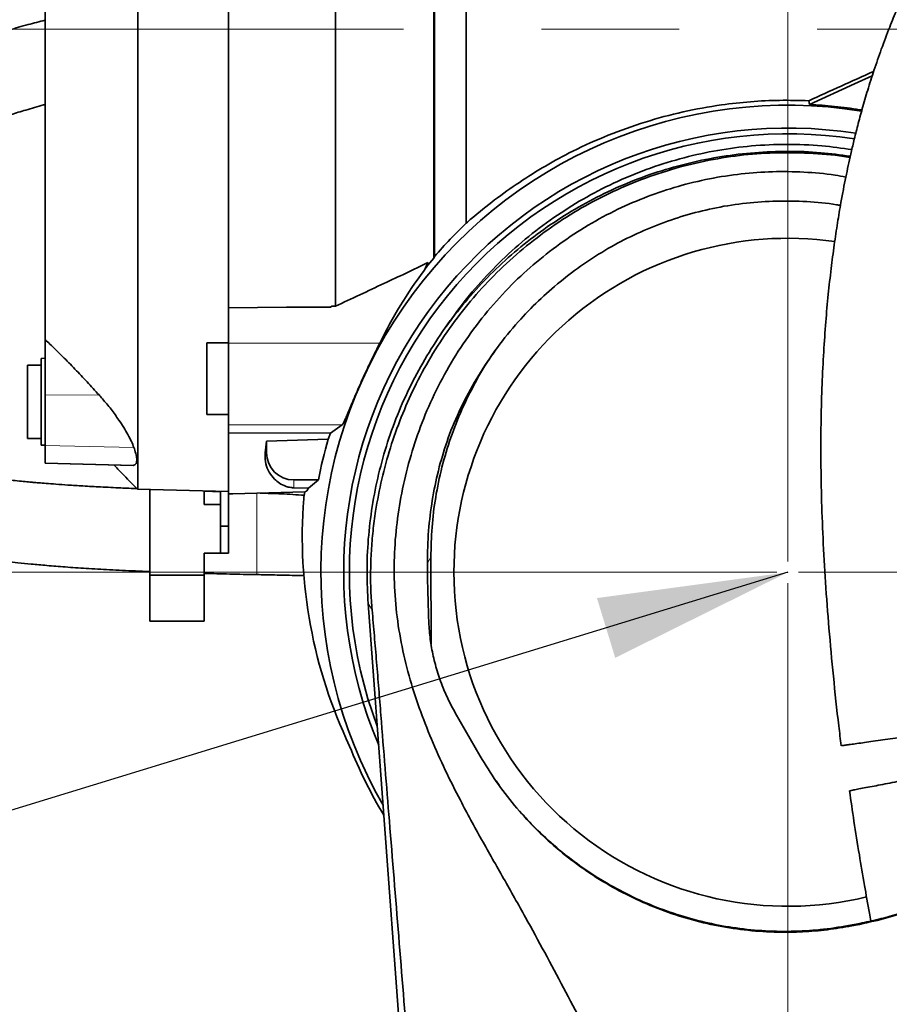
# Model space of a CAD drawing. Header units: millimetres. Extents: x 0 to 12118, y 0 to 8400.
# Tile 92 of 127: x 6842 to 7162, y 5110 to 5472. Entities that reach past the tile are written whole.
import ezdxf

# ---------------------------------------------------------------- set-up
doc = ezdxf.new("R2010")
doc.units = ezdxf.units.MM
doc.header["$LTSCALE"] = 20
doc.header["$PDSIZE"] = -1
doc.linetypes.add('CENTERX2', pattern=[20.32, 12.7, -2.54, 2.54, -2.54])
doc.styles.add('SLDTEXTSTYLE0', font='TXT', dxfattribs={"width": 0.605})
doc.dimstyles.new('SLDDIMSTYLE0', dxfattribs={"dimtxt": 70, "dimasz": 70, "dimexe": 0, "dimexo": 0.0625, "dimgap": 17.5, "dimtad": 1, "dimdec": 0, "dimrnd": 1e-09, "dimzin": 12, "dimdsep": 46, "dimtxsty": 'SLDTEXTSTYLE0', "dimsah": 1, "dimcen": 0.09, "dimadec": 0, "dimazin": 3, "dimtfac": 1, "dimtofl": 0, "dimtmove": 0, "dimatfit": 3, "dimfxl": 1, "dimfrac": 2, "dimtolj": 1, "dimtzin": 12, "dimarcsym": 0})
doc.dimstyles.new('SLDDIMSTYLE1', dxfattribs={"dimtxt": 70, "dimasz": 70, "dimexe": 0, "dimexo": 0.0625, "dimgap": 17.5, "dimtad": 1, "dimdec": 1, "dimrnd": 1e-09, "dimzin": 12, "dimdsep": 46, "dimtxsty": 'SLDTEXTSTYLE0', "dimsah": 1, "dimcen": 0.09, "dimadec": 0, "dimazin": 3, "dimtfac": 1, "dimtmove": 0, "dimatfit": 0, "dimfxl": 1, "dimfrac": 2, "dimtolj": 1, "dimtzin": 12, "dimarcsym": 0})
doc.dimstyles.new('SLDDIMSTYLE2', dxfattribs={"dimtxt": 70, "dimasz": 70, "dimexe": 0, "dimexo": 0.0625, "dimgap": 17.5, "dimtad": 1, "dimdec": 1, "dimrnd": 1e-09, "dimzin": 12, "dimdsep": 46, "dimtxsty": 'SLDTEXTSTYLE0', "dimsah": 1, "dimcen": 0.09, "dimadec": 0, "dimazin": 3, "dimtfac": 1, "dimtofl": 0, "dimtmove": 0, "dimatfit": 3, "dimfxl": 1, "dimfrac": 2, "dimtolj": 1, "dimtzin": 12, "dimarcsym": 0})
doc.dimstyles.new('SLDDIMSTYLE4', dxfattribs={"dimtxt": 0.18, "dimasz": 70, "dimexe": 0, "dimexo": 0.0625, "dimgap": 0, "dimtad": 0, "dimtih": 1, "dimtoh": 1, "dimdec": 0, "dimrnd": 1e-09, "dimzin": 0, "dimdsep": 46, "dimtxsty": 'Standard', "dimsah": 1, "dimcen": 0.09, "dimadec": 0, "dimazin": 0, "dimtfac": 70, "dimtdec": 0, "dimtofl": 0, "dimtmove": 0, "dimatfit": 3, "dimfxl": 1, "dimfrac": 2, "dimtolj": 1, "dimtzin": 0, "dimarcsym": 0})

# ---------------------------------------------------------------- blocks, each defined once
blk = doc.blocks.new('_D')
at = {"color": 7, "linetype": 'Continuous', "lineweight": 0}
for p, q in [((6723.48, 5364.59), (6723.48, 6112.55)), ((8467.36, 5571.87), (8467.36, 6112.55)), ((6723.48, 6082.55), (8467.36, 6082.55))]:
    blk.add_line(p, q, dxfattribs=at)
at = {"color": 7, "linetype": 'Continuous', "lineweight": 18}
for points in [[(6723.48, 6082.55), (6793.48, 6072.55), (6793.48, 6092.55)], [(8467.36, 6082.55), (8397.36, 6092.55), (8397.36, 6072.55)]]:
    blk.add_solid(points, dxfattribs=at)
at = {"color": 7, "linetype": 'Continuous', "lineweight": 18, "insert": (7560.71, 6172.78), "char_height": 70, "attachment_point": 1, "style": 'SLDTEXTSTYLE0'}
blk.add_mtext('*)', dxfattribs=at)
blk = doc.blocks.new('_D_2')
at = {"color": 7, "linetype": 'Continuous', "lineweight": 0}
for p, q in [((7124.86, 5272.87), (7124.86, 5832.55)), ((8267.36, 5472.87), (8267.36, 5832.55)), ((7124.86, 5802.55), (8267.36, 5802.55))]:
    blk.add_line(p, q, dxfattribs=at)
at = {"color": 7, "linetype": 'Continuous', "lineweight": 18}
for points in [[(7124.86, 5802.55), (7194.86, 5792.55), (7194.86, 5812.55)], [(8267.36, 5802.55), (8197.36, 5812.55), (8197.36, 5792.55)]]:
    blk.add_solid(points, dxfattribs=at)
at = {"color": 7, "linetype": 'Continuous', "lineweight": 18, "insert": (7661.4, 5892.78), "char_height": 70, "attachment_point": 1, "style": 'SLDTEXTSTYLE0'}
blk.add_mtext('*)', dxfattribs=at)
blk = doc.blocks.new('_D_4')
at = {"color": 7, "linetype": 'Continuous', "lineweight": 0}
for p, q in [((7120.86, 5268.87), (5543.93, 5268.87)), ((5573.93, 4143.87), (5573.93, 5268.87)), ((7120.86, 4143.87), (5543.93, 4143.87))]:
    blk.add_line(p, q, dxfattribs=at)
at = {"color": 7, "linetype": 'Continuous', "lineweight": 18}
for points in [[(5573.93, 5268.87), (5563.93, 5198.87), (5583.93, 5198.87)], [(5573.93, 4143.87), (5583.93, 4213.87), (5563.93, 4213.87)]]:
    blk.add_solid(points, dxfattribs=at)
at = {"color": 7, "linetype": 'Continuous', "lineweight": 18, "insert": (5483.69, 4671.66), "char_height": 70, "attachment_point": 1, "rotation": 90, "style": 'SLDTEXTSTYLE0'}
blk.add_mtext('*)', dxfattribs=at)
blk = doc.blocks.new('_D_5')
at = {"color": 7, "linetype": 'Continuous', "lineweight": 0}
for p, q in [((5573.93, 5468.87), (5573.93, 5588.87)), ((6725.3, 5468.87), (5543.93, 5468.87)), ((5573.93, 5268.87), (5573.93, 5468.87)), ((7120.86, 5268.87), (5543.93, 5268.87)), ((5573.93, 5268.87), (5573.93, 5148.87))]:
    blk.add_line(p, q, dxfattribs=at)
at = {"color": 7, "linetype": 'Continuous', "lineweight": 18}
for points in [[(5573.93, 5468.87), (5583.93, 5538.87), (5563.93, 5538.87)], [(5573.93, 5268.87), (5563.93, 5198.87), (5583.93, 5198.87)]]:
    blk.add_solid(points, dxfattribs=at)
at = {"color": 7, "linetype": 'Continuous', "lineweight": 18, "insert": (5483.69, 5288.66), "char_height": 70, "attachment_point": 1, "rotation": 90, "style": 'SLDTEXTSTYLE0'}
blk.add_mtext('200', dxfattribs=at)
blk = doc.blocks.new('_D_7')
at = {"color": 7, "linetype": 'Continuous', "lineweight": 0}
for p, q in [((7124.86, 5264.87), (7124.86, 4315.34)), ((7157.86, 5009.87), (7157.86, 4315.34)), ((7124.86, 4345.34), (7004.86, 4345.34)), ((7124.86, 4345.34), (7157.86, 4345.34)), ((7157.86, 4345.34), (7596.42, 4345.34))]:
    blk.add_line(p, q, dxfattribs=at)
at = {"color": 7, "linetype": 'Continuous', "lineweight": 18}
for points in [[(7124.86, 4345.34), (7054.86, 4355.34), (7054.86, 4335.34)], [(7157.86, 4345.34), (7227.86, 4335.34), (7227.86, 4355.34)]]:
    blk.add_solid(points, dxfattribs=at)
at = {"color": 7, "linetype": 'Continuous', "lineweight": 18, "insert": (7489.47, 4435.57), "char_height": 70, "attachment_point": 1, "style": 'SLDTEXTSTYLE0'}
blk.add_mtext('33', dxfattribs=at)
blk = doc.blocks.new('_D_8')
at = {"color": 7, "linetype": 'Continuous', "lineweight": 0}
for p, q in [((7128.86, 5268.87), (7996.47, 5268.87)), ((7966.47, 5268.87), (7966.47, 5013.87)), ((7161.86, 5013.87), (7996.47, 5013.87))]:
    blk.add_line(p, q, dxfattribs=at)
at = {"color": 7, "linetype": 'Continuous', "lineweight": 18}
for points in [[(7966.47, 5268.87), (7956.47, 5198.87), (7976.47, 5198.87)], [(7966.47, 5013.87), (7976.47, 5083.87), (7956.47, 5083.87)]]:
    blk.add_solid(points, dxfattribs=at)
at = {"color": 7, "linetype": 'Continuous', "lineweight": 18, "insert": (7876.23, 5061.16), "char_height": 70, "attachment_point": 1, "rotation": 90, "style": 'SLDTEXTSTYLE0'}
blk.add_mtext('255', dxfattribs=at)
blk = doc.blocks.new('_D_9')
at = {"color": 7, "linetype": 'Continuous', "lineweight": 0}
for p, q in [((7124.86, 5264.87), (7124.86, 4578.99)), ((7237.86, 4744.87), (7237.86, 4578.99)), ((7124.86, 4608.99), (7004.86, 4608.99)), ((7124.86, 4608.99), (7237.86, 4608.99)), ((7237.86, 4608.99), (7631.19, 4608.99))]:
    blk.add_line(p, q, dxfattribs=at)
at = {"color": 7, "linetype": 'Continuous', "lineweight": 18}
for points in [[(7124.86, 4608.99), (7054.86, 4618.99), (7054.86, 4598.99)], [(7237.86, 4608.99), (7307.86, 4598.99), (7307.86, 4618.99)]]:
    blk.add_solid(points, dxfattribs=at)
at = {"color": 7, "linetype": 'Continuous', "lineweight": 18, "insert": (7470.77, 4699.23), "char_height": 70, "attachment_point": 1, "style": 'SLDTEXTSTYLE0'}
blk.add_mtext('113', dxfattribs=at)
blk = doc.blocks.new('_D_11')
at = {"color": 7, "linetype": 'Continuous', "lineweight": 0}
for p, q in [((6914.86, 5640.02), (5403.93, 5640.02)), ((5433.93, 5640.02), (5433.93, 3363.87)), ((6445.27, 3363.87), (5403.93, 3363.87))]:
    blk.add_line(p, q, dxfattribs=at)
at = {"color": 7, "linetype": 'Continuous', "lineweight": 18}
for points in [[(5433.93, 5640.02), (5423.93, 5570.02), (5443.93, 5570.02)], [(5433.93, 3363.87), (5443.93, 3433.87), (5423.93, 3433.87)]]:
    blk.add_solid(points, dxfattribs=at)
at = {"color": 7, "linetype": 'Continuous', "lineweight": 18, "insert": (5343.69, 4467.24), "char_height": 70, "attachment_point": 1, "rotation": 90, "style": 'SLDTEXTSTYLE0'}
blk.add_mtext('*)', dxfattribs=at)

msp = doc.modelspace()

# ---------------------------------------------------------------- linework, layer by layer
at = {"color": 7, "linetype": 'Continuous', "lineweight": 35}
for p, q in [((6918.857394, 5640.016033), (6918.857394, 5366.199175)), ((6994.749025, 5576.953908), (6994.749025, 5385.20706)), ((7006.357394, 5397.407305), (7006.357394, 5577.691935)), ((7132.567373, 5442.521003), (7132.826103, 5441.184043)), ((6992.261043, 5381.959114), (6994.531961, 5384.593326)), ((6994.749025, 5385.20706), (6994.531961, 5384.593326)), ((6991.003254, 5380.124588), (6992.290762, 5383.010751)), ((6992.290762, 5383.010751), (6992.261047, 5381.959251)), ((6918.857394, 5366.199175), (6940.155184, 5366.558199)), ((6956.403958, 5366.558199), (6940.155184, 5366.558199)), ((6956.928189, 5366.840949), (6956.403958, 5366.558199)), ((6956.928189, 5366.840949), (6958.228833, 5366.862875)), ((6918.857394, 5353.193532), (6918.857394, 5366.199175)), ((7000.541913, 5361.543859), (6997.954062, 5357.851977)), ((6851.257394, 5334.117526), (6851.257394, 5354.546238)), ((6918.857394, 5353.322814), (6910.857394, 5353.322814)), ((6910.857394, 5340.170777), (6910.857394, 5353.322814)), ((6918.857394, 5353.193532), (6918.857394, 5323.194075)), ((6849.757394, 5345.175654), (6844.757394, 5345.175654)), ((6844.757394, 5331.675654), (6844.757394, 5345.175654)), ((6851.257394, 5347.675654), (6849.757394, 5347.636375)), ((6849.757394, 5347.636375), (6849.757394, 5315.714933)), ((6910.857394, 5327.01874), (6910.857394, 5340.170777)), ((6851.257394, 5315.515272), (6851.257394, 5334.117526)), ((6844.757394, 5318.175654), (6844.757394, 5331.675654)), ((6910.857394, 5327.01874), (6918.857394, 5327.01874)), ((6918.857394, 5323.194075), (6918.857394, 5320.172351)), ((6960.716441, 5323.194075), (6956.428843, 5320.056313)), ((6918.857394, 5320.172351), (6956.428843, 5320.056313)), ((6918.857394, 5320.172351), (6918.857394, 5297.725521)), ((6955.561465, 5317.872807), (6956.428843, 5320.056313)), ((6844.757394, 5318.175654), (6849.757394, 5318.175654)), ((6849.757394, 5315.714933), (6851.257394, 5315.675654)), ((6851.257394, 5309.11652), (6851.257394, 5315.515272)), ((6932.857394, 5317.203053), (6932.857394, 5312.870777)), ((6851.257394, 5309.087685), (6851.257394, 5309.11652)), ((6851.257394, 5309.087685), (6883.681044, 5308.238641)), ((6883.681485, 5308.255482), (6883.968727, 5308.26112)), ((6942.857394, 5302.870777), (6951.922983, 5302.870777)), ((6948.348162, 5299.899961), (6951.922983, 5302.870777)), ((6885.361148, 5299.497907), (6918.857394, 5298.620777)), ((6889.857394, 5295.870777), (6889.857394, 5299.380169)), ((6909.857394, 5293.870777), (6909.857394, 5298.85645)), ((6915.857394, 5298.491963), (6909.858693, 5298.691842)), ((6915.857394, 5298.699335), (6915.857394, 5285.870777)), ((6920.441035, 5297.76699), (6918.857394, 5297.725521)), ((6918.857394, 5297.725521), (6918.857394, 5285.870777)), ((6920.441035, 5297.76699), (6946.940731, 5298.460909)), ((6948.348162, 5299.899961), (6942.857394, 5299.992724)), ((6889.857394, 5295.870777), (6889.857394, 5273.870777)), ((6909.857394, 5293.870777), (6915.857394, 5293.870777)), ((6918.857394, 5285.870777), (6915.857394, 5285.870777)), ((6915.857394, 5285.870777), (6915.857394, 5275.870777)), ((6918.857394, 5285.870777), (6918.857394, 5275.870777)), ((6909.857394, 5267.870777), (6909.857394, 5275.870777)), ((6909.857394, 5275.870777), (6915.857394, 5275.870777)), ((6918.857394, 5275.870777), (6915.857394, 5275.870777)), ((6889.857394, 5267.870777), (6889.857394, 5273.870777)), ((6993.38738, 5274.397905), (6993.492769, 5242.395328)), ((6909.857394, 5267.870777), (6889.857394, 5267.870777)), ((6889.857394, 5267.870777), (6889.857394, 5250.870777)), ((6909.857394, 5267.870777), (6909.857394, 5250.870777)), ((7025.590214, 4511.425214), (6970.281662, 5257.410279)), ((6889.857394, 5250.870777), (6909.857394, 5250.870777)), ((7002.380176, 5217.09131), (7011.579995, 5201.138618)), ((7018.487289, 5190.534617), (7017.428371, 5192.025058)), ((7148.472643, 5138.675996), (7151.322037, 5139.228406)), ((7151.405066, 5139.559806), (7148.555672, 5139.007396))]:
    msp.add_line(p, q, dxfattribs=at)
at = {"color": 7, "linetype": 'CENTERX2', "lineweight": 18}
msp.add_line((6729.298699, 5468.870777), (8480.237368, 5468.870777), dxfattribs=at)
at = {"color": 8, "linetype": 'Continuous', "lineweight": 18}
for p, q in [((6918.857394, 5353.193532), (6974.520049, 5353.193532)), ((6851.257394, 5334.117526), (6871.147256, 5334.16292)), ((6918.857394, 5323.194075), (6960.716441, 5323.194075)), ((6851.257394, 5315.515272), (6883.968242, 5314.831164)), ((6932.38697, 5312.870777), (6932.857394, 5312.870777)), ((6851.257394, 5309.11652), (6883.968727, 5308.26112)), ((6942.857394, 5299.992724), (6942.857394, 5302.870777)), ((6992.164952, 5272.261299), (6993.38738, 5274.397905)), ((6971.731059, 5254.988456), (6970.281662, 5257.410279)), ((7148.472643, 5138.675996), (7148.555672, 5139.007396)), ((7151.322037, 5139.228406), (7151.405066, 5139.559806))]:
    msp.add_line(p, q, dxfattribs=at)
at = {"color": 7, "linetype": 'Continuous', "lineweight": 35, "flags": 128}
for points in [[(7132.826103, 5441.184043), (7149.436115, 5448.687853), (7155.969143, 5451.639242)], [(6932.857394, 5317.203053), (6936.690436, 5317.316081), (6955.561465, 5317.872807)]]:
    msp.add_lwpolyline(points, dxfattribs=at)
at = {"color": 7, "linetype": 'Continuous', "lineweight": 18}
msp.add_circle((7061.196355, 5374.114646), 354.174091, dxfattribs=at)
at = {"color": 7, "linetype": 'Continuous', "lineweight": 35}
for centre, radius, start, end in [((7124.857394, 5268.870777), 172, 80.90030304, 209.92891027), ((7124.857394, 5268.870777), 163.591911, 81.19341044, 202.89205289), ((7124.857394, 5268.870777), 161.5, 81.26152696, 200.55105449), ((7124.857394, 5268.870777), 123, 81.91451788, 180), ((7124.857394, 5268.870777), 176.24503, 163.85712457, 168.87715334), ((6942.857394, 5312.870777), 10, 180, 270), ((7124.857394, 5268.870777), 180.359041, 170.55721736, 171.39037764), ((7124.857394, 5268.870777), 123, 180, 283.64612181), ((7124.857394, 5268.870777), 173.624641, 201.62999636, 211.02186249)]:
    msp.add_arc(centre, radius, start, end, dxfattribs=at)
for centre, major_axis, ratio, start_param, end_param in [((7174.621433, 5468.870777), (280.223229, 127.355127), 0.0216838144, 4.5518993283, 4.6378102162), ((7178.317157, 5259.017267), (220.357166, -40.615435), 0.970125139, 2.728920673, 2.7391027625), ((7124.857394, 5279.348497), (0, 167.758509), 0.9980476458, 0.9263934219, 1.1149899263), ((6928.731093, 5468.870777), (0, 170.886543), 0.0524078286, 3.5620891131, 3.6204225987), ((7124.857394, 5282.142955), (0, 179.343122), 0.9972579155, 1.4941763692, 2.0162443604)]:
    msp.add_ellipse(centre, major_axis=major_axis, ratio=ratio, start_param=start_param, end_param=end_param, dxfattribs=at)
for points, knots in [([(6958.228833, 5366.862875), (6958.232162, 5370.203525), (6958.238821, 5376.884825), (6958.245017, 5387.609056), (6958.253438, 5398.811566), (6958.26035, 5410.96402), (6958.2636, 5423.960757), (6958.268965, 5437.891099), (6958.270827, 5452.178679), (6958.27064, 5466.586476), (6958.271564, 5480.872176), (6958.26828, 5495.07448), (6958.265972, 5509.226139), (6958.261755, 5523.087077), (6958.25384, 5536.429591), (6958.247942, 5549.303484), (6958.237538, 5561.724452), (6958.225808, 5573.476124), (6958.21461, 5584.370945), (6958.198924, 5594.464456), (6958.184608, 5603.753749), (6958.16731, 5612.071125), (6958.147058, 5619.29039), (6958.128554, 5625.465994), (6958.104234, 5630.577312), (6958.081353, 5634.132857), (6958.062429, 5636.462317), (6958.042734, 5637.906575), (6958.022224, 5638.815201), (6958.00932, 5638.928988), (6958.00293, 5638.985333)], [0, 0, 0, 0, 0.0327552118, 0.0655104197, 0.0989799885, 0.1324495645, 0.1700210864, 0.2075926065, 0.2462557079, 0.2849187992, 0.3224892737, 0.3600597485, 0.3987216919, 0.4373836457, 0.4749550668, 0.512526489, 0.5511894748, 0.5898524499, 0.6274229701, 0.6649934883, 0.7036554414, 0.7423174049, 0.7798895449, 0.8174616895, 0.8561254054, 0.8947891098, 0.9210377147, 0.9472863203, 0.9738974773, 1, 1, 1, 1]), ([(6885.230623, 5638.105621), (6885.233514, 5638.118173), (6885.241234, 5638.151695), (6885.251794, 5636.912064), (6885.267713, 5634.486023), (6885.279806, 5630.794968), (6885.29472, 5625.969707), (6885.307537, 5620.037003), (6885.320023, 5613.077062), (6885.333751, 5605.002195), (6885.344181, 5595.984913), (6885.357566, 5586.087467), (6885.36701, 5575.418283), (6885.378742, 5563.859222), (6885.388396, 5551.66969), (6885.397446, 5538.922586), (6885.407327, 5525.747263), (6885.414097, 5512.007077), (6885.423531, 5498.019451), (6885.429225, 5483.859652), (6885.436732, 5469.663287), (6885.442525, 5455.290823), (6885.447552, 5441.081926), (6885.453542, 5427.105852), (6885.456407, 5413.489174), (6885.461965, 5400.104999), (6885.464027, 5387.276985), (6885.467781, 5375.060492), (6885.470146, 5363.558779), (6885.471555, 5352.672003), (6885.474422, 5342.671059), (6885.474082, 5333.613131), (6885.476465, 5325.519488), (6885.475747, 5318.353247), (6885.476947, 5312.29268), (6885.476181, 5307.384163), (6885.479203, 5303.617444), (6885.457191, 5300.968284), (6885.413813, 5299.810981), (6885.382923, 5299.46606), (6885.365114, 5299.518795), (6885.361941, 5299.52819)], [0, 0, 0, 0, 0.0157860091, 0.0421561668, 0.0689025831, 0.0958401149, 0.1231703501, 0.149540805, 0.1762875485, 0.2032253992, 0.2305559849, 0.256926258, 0.2836728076, 0.310610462, 0.3379408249, 0.3643111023, 0.3910576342, 0.4179952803, 0.4453256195, 0.4716963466, 0.498443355, 0.525381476, 0.5527123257, 0.5790831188, 0.6058302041, 0.6327683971, 0.6600993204, 0.6864699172, 0.7132167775, 0.7401547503, 0.7674854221, 0.7938563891, 0.8204104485, 0.8475419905, 0.874873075, 0.90124424, 0.9277985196, 0.9549307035, 0.9822627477, 0.9968397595, 1, 1, 1, 1]), ([(7323.21285, 5634.674914), (7322.393804, 5634.587626), (7320.289168, 5634.363329), (7317.091525, 5633.732335), (7313.793677, 5632.941532), (7310.904782, 5632.111033), (7307.376584, 5630.96419), (7303.170947, 5629.377505), (7297.868331, 5627.06701), (7292.040869, 5624.178484), (7285.858129, 5620.738032), (7280.248805, 5617.302933), (7275.491091, 5614.176403), (7271.725049, 5611.572659), (7268.579625, 5609.307505), (7265.819035, 5607.256945), (7262.995992, 5605.100757), (7259.698431, 5602.501651), (7256.104854, 5599.565493), (7252.26949, 5596.315534), (7248.266444, 5592.798459), (7244.030113, 5588.929755), (7239.717164, 5584.833037), (7235.471744, 5580.642744), (7230.560271, 5575.61093), (7225.045079, 5569.692923), (7218.997156, 5562.834696), (7212.617312, 5555.19691), (7205.885475, 5546.621319), (7198.753579, 5536.851493), (7191.766425, 5526.51772), (7186.342716, 5517.806626), (7182.467043, 5511.182378), (7180.172228, 5507.123748), (7178.172364, 5503.471555), (7176.512462, 5500.353059), (7175.178582, 5497.785667), (7174.033953, 5495.538584), (7172.843071, 5493.15777), (7171.382489, 5490.17056), (7169.563433, 5486.3342), (7167.414875, 5481.620902), (7164.974201, 5475.997478), (7162.211487, 5469.238183), (7159.368435, 5461.734484), (7156.671775, 5453.954104), (7154.346245, 5446.634221), (7152.360045, 5439.840588), (7150.67254, 5433.598262), (7149.270158, 5428.016496), (7148.11145, 5423.089558), (7147.12806, 5418.654613), (7146.219016, 5414.3171), (7145.325076, 5409.789784), (7144.29028, 5404.191755), (7143.142435, 5397.398152), (7141.926108, 5389.28197), (7140.780658, 5380.491216), (7139.734764, 5371.019777), (7138.811735, 5360.810322), (7138.037717, 5349.774976), (7137.449332, 5337.827969), (7137.092422, 5324.950209), (7137.012032, 5311.171881), (7137.247222, 5296.538367), (7137.821675, 5281.101578), (7138.745284, 5264.896176), (7140.016293, 5247.957302), (7141.656372, 5230.328428), (7143.172006, 5215.935629), (7144.247413, 5207.419476), (7144.554567, 5204.987122)], [0, 0, 0, 0, 0.0071120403, 0.0182752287, 0.0278490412, 0.0362723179, 0.044532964, 0.0603258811, 0.0762798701, 0.0966069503, 0.1181496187, 0.1387858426, 0.1535888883, 0.1669146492, 0.1776601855, 0.1861046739, 0.1956448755, 0.2071309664, 0.220590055, 0.233300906, 0.2474019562, 0.26271514, 0.2780062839, 0.2930287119, 0.3077649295, 0.330306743, 0.3520540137, 0.3729682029, 0.3996667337, 0.4260318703, 0.452549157, 0.4791286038, 0.4891956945, 0.4986389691, 0.5067543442, 0.5135652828, 0.5190929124, 0.523355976, 0.5279225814, 0.5341639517, 0.5420528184, 0.5515550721, 0.5626303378, 0.5752260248, 0.590368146, 0.6043919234, 0.6171828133, 0.6287972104, 0.639283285, 0.6486791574, 0.6565660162, 0.6635301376, 0.6703322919, 0.6775957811, 0.6853200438, 0.6970868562, 0.7097950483, 0.723458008, 0.7380930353, 0.753722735, 0.7706170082, 0.7889536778, 0.8087443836, 0.8299966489, 0.852712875, 0.8769037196, 0.9025823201, 0.9297270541, 0.9582684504, 0.988080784, 1, 1, 1, 1]), ([(6851.257394, 5602.151245), (6851.257394, 5601.412415), (6851.257394, 5599.933435), (6851.257394, 5596.533038), (6851.257394, 5592.31756), (6851.257394, 5587.235262), (6851.257394, 5581.31444), (6851.257394, 5574.526081), (6851.257394, 5566.975609), (6851.257394, 5558.798688), (6851.257394, 5549.9945), (6851.257394, 5540.52288), (6851.257394, 5530.536974), (6851.257394, 5520.211173), (6851.257394, 5509.5337), (6851.257394, 5498.460557), (6851.257394, 5487.17104), (6851.257394, 5475.855871), (6851.257394, 5464.488176), (6851.257394, 5453.041731), (6851.257394, 5441.713179), (6851.257394, 5430.690559), (6851.257394, 5419.936043), (6851.257394, 5409.429257), (6851.257394, 5399.34675), (6851.257394, 5389.851349), (6851.257394, 5380.902925), (6851.257394, 5372.495342), (6851.257394, 5365.353548), (6851.257394, 5359.368431), (6851.257394, 5356.153635), (6851.257394, 5354.546238)], [0, 0, 0, 0, 0.0350252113, 0.0701129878, 0.1051380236, 0.1396719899, 0.1742059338, 0.2097425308, 0.2452794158, 0.2798335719, 0.3143877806, 0.3499471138, 0.3855061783, 0.4200284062, 0.4545505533, 0.4900743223, 0.5255983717, 0.5601539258, 0.5947095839, 0.6302705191, 0.6658312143, 0.7003523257, 0.7348733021, 0.770395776, 0.8059184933, 0.840475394, 0.8750324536, 0.9105949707, 0.9461573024, 0.9730786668, 1, 1, 1, 1]), ([(6994.531961, 5384.593326), (6994.531947, 5387.737511), (6994.531918, 5394.036044), (6994.531914, 5404.11564), (6994.531931, 5414.566576), (6994.531978, 5425.225764), (6994.532019, 5436.013077), (6994.53203, 5446.861236), (6994.532021, 5457.838345), (6994.531984, 5469.213967), (6994.531941, 5480.93732), (6994.531921, 5492.931192), (6994.531923, 5504.756546), (6994.531967, 5516.316364), (6994.532016, 5527.531477), (6994.53203, 5538.344384), (6994.532021, 5548.670737), (6994.531977, 5558.426641), (6994.53193, 5567.533989), (6994.531917, 5575.955057), (6994.531924, 5583.623198), (6994.531978, 5590.206185), (6994.531994, 5595.738064), (6994.531952, 5600.394005), (6994.531967, 5602.88028), (6994.531975, 5604.122552)], [0, 0, 0, 0, 0.0429496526, 0.0860381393, 0.1291266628, 0.1720763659, 0.2133552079, 0.254756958, 0.2961586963, 0.3374375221, 0.3825741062, 0.4278719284, 0.4731696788, 0.5183061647, 0.5634480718, 0.6087509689, 0.6540538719, 0.699195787, 0.7443852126, 0.789736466, 0.8350877, 0.8802770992, 0.9201664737, 0.9601110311, 1, 1, 1, 1]), ([(6851.257397, 5472.201401), (6849.171254, 5471.655787), (6844.702977, 5470.487144), (6838.235928, 5468.644727), (6832.128728, 5466.810381), (6827.001593, 5465.183543), (6822.759832, 5463.775869), (6819.331654, 5462.594355), (6816.859104, 5461.715163), (6815.167503, 5461.10104), (6813.869223, 5460.623858), (6812.240722, 5460.017003), (6809.759005, 5459.073231), (6806.371634, 5457.743137), (6802.260692, 5456.056154), (6797.816536, 5454.137896), (6793.19175, 5452.028947), (6788.407666, 5449.713403), (6782.846839, 5446.842438), (6776.558044, 5443.314258), (6769.889935, 5439.156485), (6763.752064, 5434.882382), (6758.402921, 5430.732082), (6754.044945, 5426.980505), (6750.460256, 5423.599077), (6747.291845, 5420.357958), (6744.087033, 5416.775336), (6740.859523, 5412.768365), (6737.846525, 5408.554925), (6735.217531, 5404.397049), (6732.924121, 5400.290778), (6730.852928, 5396.057953), (6728.944026, 5391.51357), (6727.300694, 5386.810137), (6726.024304, 5382.283976), (6725.115552, 5378.235087), (6724.465319, 5374.559546), (6723.989769, 5371.012007), (6723.65821, 5367.387064), (6723.471884, 5363.549713), (6723.459075, 5359.274644), (6723.689018, 5354.634465), (6724.22201, 5349.625632), (6725.066424, 5344.589344), (6726.216858, 5339.672782), (6727.55289, 5335.210016), (6728.994015, 5331.224096), (6730.510739, 5327.626981), (6732.123865, 5324.274335), (6733.900668, 5320.998216), (6735.938633, 5317.661568), (6738.34758, 5314.175451), (6741.242432, 5310.509645), (6744.665235, 5306.762658), (6748.421883, 5303.214611), (6752.367651, 5299.959404), (6756.220775, 5297.153324), (6759.954492, 5294.726274), (6763.424502, 5292.682171), (6766.742238, 5290.89679), (6770.00252, 5289.283411), (6773.144799, 5287.848521), (6776.275065, 5286.522612), (6779.434441, 5285.277069), (6782.950466, 5283.990745), (6786.409062, 5282.825605), (6789.844702, 5281.751886), (6793.147164, 5280.787353), (6796.799815, 5279.79834), (6800.645922, 5278.841033), (6804.194959, 5278.031675), (6807.067621, 5277.423339), (6809.126523, 5277.009945), (6810.802572, 5276.686236), (6812.411097, 5276.386127), (6814.19486, 5276.065909), (6816.169009, 5275.726179), (6819.7043, 5275.144503), (6824.737465, 5274.388882), (6830.048159, 5273.683075), (6834.222673, 5273.171561), (6837.550223, 5272.784744), (6841.519204, 5272.352265), (6846.393422, 5271.862587), (6852.198398, 5271.336971), (6858.944501, 5270.799393), (6866.633057, 5270.27226), (6875.254905, 5269.77859), (6883.102314, 5269.396396), (6888.073745, 5269.204202), (6889.856062, 5269.135298)], [0, 0, 0, 0, 0.01480092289, 0.031701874, 0.04632211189, 0.05883645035, 0.06894958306, 0.07735432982, 0.08407202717, 0.08724783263, 0.08991696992, 0.09373310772, 0.09938412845, 0.10848073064, 0.1192336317, 0.13062074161, 0.14263057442, 0.15525364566, 0.16848236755, 0.18748912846, 0.20737587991, 0.22599453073, 0.2428767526, 0.25806341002, 0.26944442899, 0.280348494, 0.29265997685, 0.30650492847, 0.32044197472, 0.33349431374, 0.34569532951, 0.35824749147, 0.37170310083, 0.38598798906, 0.39923021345, 0.41068467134, 0.42060646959, 0.43058171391, 0.44083770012, 0.4513713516, 0.46318283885, 0.47719764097, 0.49096462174, 0.5062793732, 0.52106550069, 0.53435318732, 0.54621167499, 0.55722120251, 0.56749772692, 0.57763849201, 0.58853095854, 0.60019707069, 0.61301207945, 0.62704206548, 0.64169529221, 0.65497670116, 0.66856875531, 0.68019057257, 0.69073216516, 0.70062422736, 0.70988202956, 0.71916172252, 0.72738316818, 0.73599461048, 0.74505729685, 0.75571611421, 0.76345385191, 0.77199355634, 0.7813380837, 0.79149187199, 0.8012062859, 0.80803038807, 0.81292292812, 0.81648420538, 0.8203916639, 0.8247445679, 0.82954321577, 0.83478705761, 0.85041094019, 0.86577385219, 0.87263067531, 0.87991762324, 0.88920588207, 0.90058843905, 0.91404430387, 0.92954959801, 0.94707501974, 0.96658237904, 0.98801939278, 1, 1, 1, 1]), ([(7132.567373, 5442.521003), (7128.996356, 5442.614361), (7121.850847, 5442.801168), (7111.138054, 5442.253011), (7099.240035, 5440.972682), (7086.223929, 5438.582076), (7072.244687, 5434.820349), (7058.648296, 5429.972234), (7046.406477, 5424.471385), (7035.517633, 5418.567117), (7025.889304, 5412.543251), (7016.789111, 5406.060325), (7010.38977, 5400.922917), (7007.034827, 5397.997922), (7006.357394, 5397.407305)], [0, 0, 0, 0, 0.0766983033, 0.1534712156, 0.230168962, 0.3336586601, 0.4375449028, 0.5413950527, 0.6448353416, 0.7282436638, 0.8119343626, 0.8955748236, 0.9789143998, 1, 1, 1, 1]), ([(6885.199468, 5299.667824), (6883.177135, 5299.755766), (6878.673643, 5299.951603), (6872.013595, 5300.279267), (6865.513832, 5300.637011), (6860.017277, 5300.979059), (6855.491579, 5301.292844), (6851.899194, 5301.56581), (6849.116536, 5301.793943), (6846.972583, 5301.980387), (6844.879915, 5302.170973), (6842.398865, 5302.410112), (6839.278403, 5302.735353), (6835.348587, 5303.184616), (6830.73036, 5303.779347), (6825.56446, 5304.542012), (6820.561723, 5305.383038), (6816.052169, 5306.229361), (6812.124966, 5307.03635), (6808.391818, 5307.868583), (6804.449769, 5308.827357), (6800.18123, 5309.977195), (6795.740265, 5311.319639), (6790.517669, 5313.112), (6784.92734, 5315.36942), (6779.347567, 5318.102904), (6774.486322, 5320.97252), (6770.54635, 5323.795676), (6767.368424, 5326.531657), (6764.778315, 5329.171897), (6762.558934, 5331.871979), (6760.587981, 5334.75491), (6758.887768, 5337.764475), (6757.396585, 5340.981804), (6756.106983, 5344.425738), (6755.003893, 5348.236966), (6754.17711, 5352.230239), (6753.676448, 5356.100441), (6753.455709, 5359.738461), (6753.462177, 5363.085768), (6753.654572, 5366.248144), (6753.991996, 5369.178763), (6754.498574, 5372.182387), (6755.200054, 5375.259598), (6756.172212, 5378.545443), (6757.421288, 5381.919718), (6759.024715, 5385.455651), (6760.989841, 5389.063027), (6763.250186, 5392.567339), (6765.784548, 5395.946663), (6768.405391, 5399.00657), (6771.085453, 5401.802101), (6773.818769, 5404.398705), (6776.930375, 5407.104185), (6780.466207, 5409.89953), (6784.557363, 5412.839312), (6789.096551, 5415.80711), (6794.083345, 5418.767952), (6799.246838, 5421.567034), (6804.351762, 5424.115666), (6809.120975, 5426.325519), (6813.514306, 5428.23666), (6817.35596, 5429.820754), (6820.609357, 5431.101691), (6822.991328, 5432.007389), (6824.628519, 5432.616067), (6825.924433, 5433.090791), (6827.751619, 5433.750478), (6830.466601, 5434.706415), (6834.269182, 5435.994857), (6838.910385, 5437.499771), (6844.468354, 5439.198306), (6848.679706, 5440.443715), (6851.067309, 5441.088676), (6851.257397, 5441.140024)], [0, 0, 0, 0, 0.0167800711, 0.0373671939, 0.0554922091, 0.0711009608, 0.0834647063, 0.0935720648, 0.1014270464, 0.1070391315, 0.1118210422, 0.1193943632, 0.1284413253, 0.1388819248, 0.153672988, 0.1689524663, 0.1846090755, 0.1985124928, 0.2099495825, 0.2207718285, 0.2333792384, 0.2474385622, 0.2623115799, 0.2779297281, 0.3017805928, 0.3236838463, 0.3438178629, 0.3638362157, 0.3799598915, 0.3957726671, 0.4112930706, 0.426466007, 0.4425306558, 0.4576032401, 0.4741329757, 0.4916693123, 0.5100970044, 0.5274846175, 0.5425999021, 0.5576941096, 0.5709286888, 0.5834339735, 0.595472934, 0.6095447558, 0.6231941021, 0.6381216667, 0.6535978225, 0.6696385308, 0.6861677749, 0.7012374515, 0.7165479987, 0.7295860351, 0.7416864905, 0.7546381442, 0.7702704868, 0.7854528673, 0.8027143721, 0.8212233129, 0.839096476, 0.8562262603, 0.8725550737, 0.8858705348, 0.8984927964, 0.9089433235, 0.9163361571, 0.9206247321, 0.9240730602, 0.9282585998, 0.9373822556, 0.9488416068, 0.9626996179, 0.979098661, 0.9983359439, 1, 1, 1, 1]), ([(7152.163675, 5439.035284), (7151.887279, 5439.088493), (7148.570887, 5439.726932), (7142.120893, 5440.51673), (7135.927386, 5440.961388), (7132.826103, 5441.184043)], [0, 0, 0, 0, 0.0434222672, 0.5210115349, 1, 1, 1, 1]), ([(7000.637609, 5361.479402), (7001.327335, 5362.522342), (7004.370322, 5367.12366), (7010.659743, 5374.64873), (7019.524758, 5384.056457), (7029.328575, 5392.697928), (7039.790267, 5400.460704), (7050.737586, 5407.220476), (7062.173121, 5413.035706), (7074.184058, 5417.892486), (7086.537717, 5421.687162), (7099.012803, 5424.386212), (7111.634615, 5426.051575), (7124.471679, 5426.616175), (7136.837013, 5426.191538), (7144.789006, 5425.055739), (7148.462034, 5424.531113)], [0, 0, 0, 0, 0.0221347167, 0.0976555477, 0.1731742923, 0.2509316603, 0.328690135, 0.4035868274, 0.4784820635, 0.5555905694, 0.6327005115, 0.7070246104, 0.7813482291, 0.8578429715, 0.9343376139, 1, 1, 1, 1]), ([(6970.285218, 5257.410542), (6970.08258, 5261.229681), (6969.664903, 5269.10167), (6970.191218, 5281.04448), (6971.614826, 5293.140552), (6973.995187, 5305.089063), (6977.295201, 5316.815533), (6981.506498, 5328.247151), (6986.611961, 5339.308299), (6992.569597, 5349.934606), (6999.337683, 5360.064027), (7006.875048, 5369.634887), (7015.140312, 5378.585007), (7024.090278, 5386.850563), (7033.661084, 5394.388269), (7043.790543, 5401.156732), (7054.416984, 5407.114723), (7065.478389, 5412.220666), (7076.910375, 5416.431968), (7088.637454, 5419.733644), (7100.586025, 5422.109163), (7112.684474, 5423.55184), (7124.855303, 5424.017888), (7136.634441, 5423.615075), (7144.27831, 5422.584825), (7147.900193, 5422.096663)], [0, 0, 0, 0, 0.0413419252, 0.0852137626, 0.1290837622, 0.1729503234, 0.21680946, 0.2606597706, 0.3044998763, 0.3483287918, 0.3921459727, 0.4359486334, 0.4797367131, 0.5235103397, 0.5672702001, 0.6110174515, 0.6547510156, 0.698472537, 0.7421838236, 0.7858870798, 0.829584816, 0.8732771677, 0.9169668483, 0.9606565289, 1, 1, 1, 1]), ([(6971.731059, 5254.988456), (6971.554792, 5257.352516), (6971.201387, 5262.092333), (6971.136024, 5269.417198), (6971.400476, 5276.768931), (6972.017925, 5284.107323), (6973.188313, 5292.918802), (6975.197823, 5303.173619), (6978.34385, 5314.739345), (6982.331385, 5326.0279), (6987.254851, 5337.187177), (6993.182206, 5348.128278), (7000.105441, 5358.762273), (7007.862918, 5368.807822), (7016.503335, 5378.284897), (7026.029007, 5387.093245), (7036.389202, 5395.169675), (7047.39291, 5402.347788), (7058.911948, 5408.525993), (7070.880107, 5413.649479), (7083.201627, 5417.734778), (7095.823829, 5420.77455), (7108.596185, 5422.715427), (7121.448612, 5423.55901), (7134.27082, 5423.195859), (7143.090866, 5422.518014), (7147.543641, 5421.660236), (7147.79277, 5421.612245)], [0, 0, 0, 0, 0.0260793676, 0.0522877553, 0.0787005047, 0.105183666, 0.131494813, 0.1743672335, 0.2173930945, 0.2604525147, 0.3033708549, 0.3487729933, 0.3943265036, 0.4398778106, 0.4852769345, 0.5322384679, 0.5793713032, 0.6264990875, 0.6734537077, 0.7198359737, 0.7663873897, 0.8129365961, 0.8593158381, 0.9051892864, 0.9512284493, 0.9972712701, 1, 1, 1, 1]), ([(7069.951052, 5063.922717), (7065.284237, 5072.554397), (7055.950396, 5089.818147), (7042.277556, 5115.882159), (7030.419627, 5138.015682), (7020.192192, 5156.11194), (7012.046741, 5170.410832), (7004.802602, 5183.676433), (6998.6267, 5195.98846), (6993.51978, 5207.324343), (6989.005786, 5218.899677), (6985.172381, 5230.782758), (6982.266209, 5243.013594), (6980.425869, 5255.540046), (6979.67526, 5268.185974), (6980.09849, 5280.840704), (6981.656395, 5293.415445), (6984.222942, 5305.852647), (6987.812337, 5318.059346), (6992.456246, 5330.076025), (6998.233485, 5341.796628), (7005.141178, 5353.120047), (7013.046371, 5363.811193), (7021.693693, 5373.531476), (7030.987789, 5382.234968), (7040.789271, 5389.944774), (7051.231939, 5396.797905), (7062.04974, 5402.614954), (7073.155039, 5407.373166), (7084.439531, 5411.127283), (7095.998351, 5413.933923), (7107.627684, 5415.735557), (7119.254491, 5416.54211), (7130.788658, 5416.335239), (7139.825023, 5415.627219), (7144.923355, 5414.672366), (7146.249697, 5414.423959)], [0, 0, 0, 0, 0.062167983, 0.1243387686, 0.1865058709, 0.2212515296, 0.2559976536, 0.2907371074, 0.3169941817, 0.3432815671, 0.3695455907, 0.395770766, 0.4224517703, 0.4492309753, 0.4759989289, 0.5026645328, 0.5293013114, 0.5560267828, 0.5827484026, 0.6093799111, 0.6369319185, 0.6645971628, 0.6922581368, 0.719804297, 0.7454741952, 0.7712454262, 0.7970125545, 0.8226768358, 0.8470488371, 0.8715127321, 0.895975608, 0.9203462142, 0.9440521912, 0.9678421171, 0.9916340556, 1, 1, 1, 1]), ([(7144.275912, 5403.967466), (7143.808944, 5404.059885), (7139.727993, 5404.867552), (7131.844917, 5405.462367), (7120.732814, 5405.729275), (7109.612757, 5404.963305), (7098.735232, 5403.303591), (7088.166131, 5400.735576), (7077.955521, 5397.351287), (7068.055894, 5393.156276), (7058.54494, 5388.181049), (7049.489376, 5382.43899), (7040.923393, 5375.991734), (7032.904814, 5368.90202), (7025.120012, 5360.839408), (7017.729669, 5351.732851), (7010.905902, 5341.567751), (7004.932846, 5330.898043), (7001.777976, 5323.424849), (7000.203613, 5319.695529)], [0, 0, 0, 0, 0.0079117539, 0.0691426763, 0.1306081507, 0.1920703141, 0.2532967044, 0.3123822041, 0.371678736, 0.4309795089, 0.4900708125, 0.5492160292, 0.6085591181, 0.6679103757, 0.7270667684, 0.7951560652, 0.8635164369, 0.9318911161, 1, 1, 1, 1]), ([(6994.749025, 5385.20706), (6996.641698, 5387.331425), (7000.439212, 5391.593814), (7004.380457, 5395.465339), (7006.357394, 5397.407305)], [0, 0, 0, 0, 0.4983977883, 1, 1, 1, 1]), ([(6958.228833, 5366.862875), (6964.18796, 5369.647214), (6972.873188, 5373.705296), (6984.277243, 5379.045577), (6989.619383, 5381.688925), (6992.290762, 5383.010751)], [0, 0, 0, 0, 0.5221826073, 0.7610637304, 1, 1, 1, 1]), ([(6871.147256, 5334.16292), (6869.685458, 5335.767848), (6866.761521, 5338.978078), (6862.28255, 5343.71129), (6857.715161, 5348.364734), (6854.025033, 5351.963787), (6851.846044, 5353.996976), (6851.257394, 5354.546238)], [0, 0, 0, 0, 0.2286287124, 0.4573105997, 0.6862145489, 0.9152315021, 1, 1, 1, 1]), ([(6974.520049, 5353.193532), (6974.180384, 5352.502931), (6973.500844, 5351.121305), (6972.286803, 5348.659886), (6970.999696, 5346.005469), (6969.634189, 5343.130725), (6968.233095, 5340.094541), (6966.829105, 5336.964673), (6965.497532, 5333.904772), (6964.286825, 5331.061261), (6963.230895, 5328.548937), (6962.355036, 5326.476792), (6961.65924, 5324.892298), (6961.062149, 5323.630505), (6960.841591, 5323.352068), (6960.716441, 5323.194075)], [0, 0, 0, 0, 0.0741138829, 0.148273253, 0.2221466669, 0.2960336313, 0.3753113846, 0.4545781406, 0.5345566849, 0.6145055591, 0.6904088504, 0.7662833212, 0.8368682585, 0.9074347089, 1, 1, 1, 1]), ([(6993.38738, 5274.397905), (6993.46433, 5278.086802), (6993.618228, 5285.464603), (6995.022842, 5296.565459), (6997.317347, 5307.618402), (7000.566171, 5318.429528), (7004.659799, 5328.835196), (7009.660956, 5338.821128), (7013.952895, 5346.230465), (7016.845804, 5350.127177), (7017.476859, 5350.977201)], [0, 0, 0, 0, 0.13563429, 0.271268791, 0.4108482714, 0.5504280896, 0.6859821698, 0.8215363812, 0.9610701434, 1, 1, 1, 1]), ([(6883.968242, 5314.831164), (6883.681486, 5315.554494), (6883.107703, 5317.001842), (6881.807091, 5319.528587), (6880.251318, 5322.188573), (6878.204533, 5325.334095), (6875.597386, 5328.909596), (6873.087587, 5331.988365), (6871.56422, 5333.695623), (6871.147256, 5334.16292)], [0, 0, 0, 0, 0.135005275, 0.2701386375, 0.4042102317, 0.538381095, 0.7324583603, 0.9267705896, 1, 1, 1, 1]), ([(7000.203613, 5319.695529), (6999.026185, 5316.146145), (6996.669426, 5309.041639), (6994.254607, 5298.096648), (6992.606496, 5286.855009), (6992.013664, 5275.345373), (6992.193257, 5263.662076), (6992.432205, 5255.874066), (6992.55169, 5251.979722)], [0, 0, 0, 0, 0.1626547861, 0.3255724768, 0.4882385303, 0.6586121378, 0.8292912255, 1, 1, 1, 1]), ([(6883.968727, 5308.26112), (6884.244581, 5308.384234), (6884.804132, 5308.633961), (6885.098368, 5309.774606), (6884.966648, 5311.484489), (6884.51265, 5313.270819), (6884.087173, 5314.490292), (6883.968242, 5314.831164)], [0, 0, 0, 0, 0.2243117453, 0.4549999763, 0.6793764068, 0.9103779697, 1, 1, 1, 1]), ([(6942.857394, 5299.992724), (6942.717851, 5299.99733), (6942.310247, 5300.010783), (6941.570673, 5300.101932), (6940.765865, 5300.270584), (6939.296792, 5300.755271), (6937.525997, 5301.648226), (6935.579878, 5303.330644), (6933.725925, 5305.635047), (6932.454855, 5308.720197), (6932.220924, 5311.278969), (6932.372596, 5312.732971), (6932.38697, 5312.870777)], [0, 0, 0, 0, 0.0090774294, 0.0265149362, 0.0633899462, 0.1005152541, 0.2462928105, 0.3923463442, 0.5881564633, 0.7842781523, 0.9795545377, 1, 1, 1, 1]), ([(6876.578879, 5308.424618), (6877.550563, 5307.405694), (6880.410535, 5304.406678), (6883.382978, 5301.464182), (6885.345526, 5299.521407)], [0, 0, 0, 0, 0.3397527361, 1, 1, 1, 1]), ([(6946.748173, 5297.23933), (6943.931531, 5297.429891), (6938.536558, 5297.794889), (6933.110933, 5297.954556), (6930.517953, 5298.030863)], [0, 0, 0, 0, 0.5220863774, 1, 1, 1, 1]), ([(6946.942231, 5298.460948), (6947.100899, 5298.501279), (6947.505157, 5298.604036), (6948.029575, 5299.410207), (6948.348162, 5299.899961)], [0, 0, 0, 0, 0.3924936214, 1, 1, 1, 1]), ([(6909.856732, 5268.466536), (6913.00142, 5268.380253), (6919.46812, 5268.202822), (6925.931028, 5268.082383), (6929.251092, 5268.020512)], [0, 0, 0, 0, 0.4862895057, 1, 1, 1, 1]), ([(6929.25092, 5268.012633), (6931.440558, 5267.972158), (6936.08875, 5267.886239), (6941.89944, 5267.758406), (6945.519044, 5267.664843), (6946.683945, 5267.634732)], [0, 0, 0, 0, 0.3765551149, 0.7993561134, 1, 1, 1, 1]), ([(7029.505567, 4504.88298), (7028.686666, 4515.722768), (7027.048813, 4537.403011), (7024.618857, 4569.889434), (7021.181376, 4615.809679), (7016.72072, 4675.185577), (7011.254125, 4747.992662), (7006.717306, 4808.573742), (7003.109332, 4856.929684), (7000.405649, 4893.095664), (6997.685367, 4929.282749), (6994.937888, 4965.496435), (6992.306661, 4999.731277), (6989.792798, 5031.970902), (6987.405687, 5062.198294), (6984.658639, 5096.507438), (6981.540917, 5134.86091), (6978.702981, 5169.62013), (6976.514464, 5196.755377), (6975.220681, 5212.997436), (6974.183568, 5226.013775), (6973.38931, 5235.773483), (6972.576345, 5245.490691), (6972.012574, 5251.825307), (6971.731059, 5254.988456)], [0, 0, 0, 0, 0.0433256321, 0.0866539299, 0.1299823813, 0.2270464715, 0.3241105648, 0.4211735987, 0.4694086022, 0.5176526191, 0.5658907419, 0.6141161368, 0.6623355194, 0.7025446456, 0.7427584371, 0.7829664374, 0.8395601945, 0.8961565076, 0.9220751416, 0.9479949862, 0.9610062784, 0.974038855, 0.9870364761, 1, 1, 1, 1]), ([(6992.55169, 5251.979722), (6992.655764, 5249.894743), (6992.863914, 5245.724754), (6993.860501, 5239.478726), (6995.367396, 5233.279541), (6997.356208, 5227.447579), (6999.677029, 5222.027202), (7001.477476, 5218.739621), (7002.380176, 5217.09131)], [0, 0, 0, 0, 0.1708658, 0.3417341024, 0.5175493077, 0.6933653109, 0.846261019, 1, 1, 1, 1]), ([(7151.322037, 5139.228406), (7154.793548, 5139.989894), (7161.749069, 5141.515613), (7171.903533, 5144.886663), (7181.762694, 5149.004703), (7191.227448, 5153.921237), (7200.232362, 5159.605054), (7208.738012, 5166.002569), (7216.685765, 5173.052991), (7224.037122, 5180.728353), (7230.726071, 5189.0036), (7236.728567, 5197.818198), (7241.985221, 5207.068866), (7246.516233, 5216.804875), (7250.224831, 5226.988594), (7253.161507, 5237.545623), (7254.355563, 5244.728865), (7254.95208, 5248.31741)], [0, 0, 0, 0, 0.0657648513, 0.1317665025, 0.1977696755, 0.2635366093, 0.3292724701, 0.3952389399, 0.4612103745, 0.5269530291, 0.593372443, 0.6600183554, 0.7266703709, 0.7930981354, 0.8620235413, 0.9310708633, 1, 1, 1, 1]), ([(7144.605142, 5204.993875), (7144.601963, 5204.993426), (7144.594389, 5204.992356), (7145.428275, 5205.110112), (7146.907758, 5205.319035), (7149.029917, 5205.618712), (7151.611711, 5205.983295), (7154.660584, 5206.413837), (7158.012448, 5206.887165), (7161.681037, 5207.405218), (7165.522044, 5207.947619), (7169.527679, 5208.513268), (7173.572741, 5209.084485), (7177.593659, 5209.652292), (7181.454769, 5210.197532), (7185.03593, 5210.703239), (7188.172419, 5211.146153), (7190.752605, 5211.51051), (7192.610711, 5211.772899), (7193.759655, 5211.935145), (7193.872051, 5211.951017), (7193.926724, 5211.958738)], [0, 0, 0, 0, 0.03955279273, 0.09425959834, 0.15042009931, 0.20241247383, 0.2557469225, 0.30548365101, 0.35652191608, 0.40521607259, 0.45525252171, 0.50457239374, 0.55536135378, 0.60697037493, 0.6602376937, 0.71499851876, 0.77157984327, 0.82879393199, 0.8878471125, 0.94544452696, 1, 1, 1, 1]), ([(7011.579995, 5201.138618), (7013.49497, 5198.003226), (7017.331675, 5191.721381), (7024.09486, 5182.942647), (7031.528193, 5174.712014), (7039.65982, 5167.143187), (7048.444599, 5160.296463), (7057.820427, 5154.204057), (7067.702715, 5148.917144), (7077.94192, 5144.524424), (7088.475816, 5141.065503), (7099.221745, 5138.518631), (7110.162844, 5136.878734), (7120.567839, 5136.21123), (7130.344228, 5136.375093), (7139.46101, 5137.120719), (7145.470088, 5138.157798), (7148.472643, 5138.675996)], [0, 0, 0, 0, 0.0695914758, 0.139428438, 0.2092608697, 0.2788461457, 0.3485020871, 0.4184174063, 0.4883263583, 0.5579735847, 0.626137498, 0.6945578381, 0.7629728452, 0.8311294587, 0.887395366, 0.9437348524, 1, 1, 1, 1]), ([(7196.714596, 5197.870175), (7196.723457, 5197.871884), (7196.749392, 5197.876883), (7195.932382, 5197.71938), (7194.30879, 5197.406384), (7191.947993, 5196.95127), (7188.959026, 5196.375057), (7185.545877, 5195.71707), (7181.777131, 5194.990531), (7177.877072, 5194.238678), (7173.882624, 5193.468628), (7169.939126, 5192.708401), (7166.09116, 5191.96659), (7162.399375, 5191.254887), (7158.965915, 5190.592985), (7155.701729, 5189.963715), (7153.909479, 5189.618205), (7152.96344, 5189.435828)], [0, 0, 0, 0, 0.0396199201, 0.1159608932, 0.1917464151, 0.267505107, 0.3394893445, 0.4114477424, 0.4785577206, 0.5456561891, 0.6093242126, 0.6729952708, 0.7358413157, 0.798699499, 0.8632499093, 0.9278164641, 1, 1, 1, 1]), ([(7233.004359, 5192.606475), (7232.101297, 5191.27288), (7229.084112, 5186.817259), (7223.107473, 5179.821938), (7215.282976, 5171.842537), (7206.892711, 5164.707715), (7198.005811, 5158.320769), (7188.495381, 5152.649571), (7179.674627, 5148.365027), (7171.867096, 5145.227731), (7165.18637, 5142.959547), (7158.367049, 5141.023871), (7153.72573, 5140.047828), (7151.405066, 5139.559806)], [0, 0, 0, 0, 0.0488247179, 0.1631262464, 0.2774264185, 0.3858627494, 0.4942975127, 0.6060405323, 0.7177827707, 0.7878946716, 0.8580065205, 0.9290031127, 1, 1, 1, 1]), ([(7152.96344, 5189.435828), (7152.107855, 5189.270888), (7150.396509, 5188.940975), (7148.712695, 5188.616369), (7147.699557, 5188.421057), (7147.644907, 5188.410521), (7147.619301, 5188.405585)], [0, 0, 0, 0, 0.2577405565, 0.5155347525, 0.7730166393, 1, 1, 1, 1]), ([(7147.589338, 5188.400516), (7148.137713, 5184.671416), (7149.291822, 5176.823153), (7151.152818, 5165.216935), (7153.055024, 5153.930207), (7154.476813, 5145.796602), (7155.276924, 5141.424341), (7155.453378, 5140.460093)], [0, 0, 0, 0, 0.2331655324, 0.4907201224, 0.726022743, 0.939577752, 1, 1, 1, 1]), ([(7148.555672, 5139.007396), (7145.072251, 5138.417319), (7138.105389, 5137.237162), (7127.420751, 5136.542924), (7116.629706, 5136.676373), (7105.900351, 5137.722567), (7095.41547, 5139.626522), (7085.141083, 5142.362682), (7075.054327, 5145.961867), (7065.271487, 5150.393118), (7055.950393, 5155.58406), (7047.051518, 5161.524373), (7038.638609, 5168.244425), (7031.912896, 5174.483346), (7028.212972, 5178.600148), (7026.922449, 5180.036076)], [0, 0, 0, 0, 0.0781825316, 0.1563655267, 0.2368418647, 0.3173191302, 0.3954909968, 0.4736640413, 0.5540423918, 0.6344223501, 0.713799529, 0.7931780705, 0.8747437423, 0.9563110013, 1, 1, 1, 1])]:
    msp.add_open_spline(points, degree=3, knots=knots, dxfattribs=at)
at = {"color": 8, "linetype": 'Continuous', "lineweight": 18}
msp.add_open_spline([(6929.252349, 5298.034591), (6929.252349, 5298.03175), (6929.252349, 5298.024827), (6929.252349, 5297.350424), (6929.252349, 5296.128035), (6929.252349, 5294.382438), (6929.252349, 5292.204204), (6929.252349, 5289.671367), (6929.252349, 5286.881608), (6929.252349, 5283.941797), (6929.252349, 5280.972977), (6929.252349, 5278.088076), (6929.252349, 5275.39093), (6929.252349, 5272.993963), (6929.252349, 5270.985587), (6929.252349, 5269.430923), (6929.252349, 5268.43802), (6929.252349, 5267.982607), (6929.252349, 5268.058737), (6929.252349, 5268.076878)], degree=3, knots=[0, 0, 0, 0, 0.0435369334, 0.1061193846, 0.1685027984, 0.2310998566, 0.2934927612, 0.3557533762, 0.4183735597, 0.4808095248, 0.5431917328, 0.6055785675, 0.6680122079, 0.7306316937, 0.7928939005, 0.8554825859, 0.9178715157, 0.9804301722, 1, 1, 1, 1], dxfattribs=at)
at = {"color": 7, "linetype": 'Continuous', "lineweight": 0}
msp.add_point((7124.857394, 5268.870777), dxfattribs=at)

# ---------------------------------------------------------------- dimensions: what is measured, and where the dimension line sits
at = {"color": 7, "linetype": 'Continuous', "lineweight": 18}
for base, p1, p2, dimstyle, picture, middle in [((8467.357397, 6082.550195), (6723.47741, 5360.586623), (8467.357397, 5567.870777), 'SLDDIMSTYLE0', '_D', (7595.417404, 6082.550195)), ((8267.357397, 5802.550195), (7124.857394, 5268.870777), (8267.357397, 5468.870777), 'SLDDIMSTYLE2', '_D_2', (7696.107396, 5802.550195)), ((7157.857394, 4345.336585), (7124.857394, 5268.870777), (7157.857394, 5013.870777), 'SLDDIMSTYLE1', '_D_7', (7542.943655, 4345.336585)), ((7237.857394, 4608.993902), (7124.857394, 5268.870777), (7237.857394, 4748.870777), 'SLDDIMSTYLE1', '_D_9', (7550.97735, 4608.993902))]:
    dim = msp.add_linear_dim(base=base, p1=p1, p2=p2, dimstyle=dimstyle, dxfattribs=at)
    dim.commit()
    dim.dimension.update_dxf_attribs({"geometry": picture, "text_midpoint": middle, "dimtype": 160})
for base, p1, p2, dimstyle, picture, middle in [((5433.926215, 3363.870777), (6918.857394, 5640.016033), (6449.265831, 3363.870777), 'SLDDIMSTYLE0', '_D_11', (5433.926215, 4501.943405)), ((5573.926215, 5468.870777), (7124.857394, 5268.870777), (6729.298699, 5468.870777), 'SLDDIMSTYLE1', '_D_5', (5573.926215, 5368.870777)), ((5573.926215, 5268.870777), (7124.857394, 4143.870777), (7124.857394, 5268.870777), 'SLDDIMSTYLE2', '_D_4', (5573.926215, 4706.370777)), ((7966.466975, 5013.870777), (7124.857394, 5268.870777), (7157.857394, 5013.870777), 'SLDDIMSTYLE2', '_D_8', (7966.466975, 5141.370777))]:
    dim = msp.add_linear_dim(base=base, p1=p1, p2=p2, angle=90, dimstyle=dimstyle, dxfattribs=at)
    dim.commit()
    dim.dimension.update_dxf_attribs({"geometry": picture, "text_midpoint": middle, "dimtype": 160})

# ---------------------------------------------------------------- leaders
at = {"color": 7, "linetype": 'Continuous', "lineweight": 0}
msp.add_leader([(7124.857394, 5268.870777), (6647.777778, 5122.777778)], dimstyle='SLDDIMSTYLE4', dxfattribs=at)

doc.saveas('drawing.dxf')
